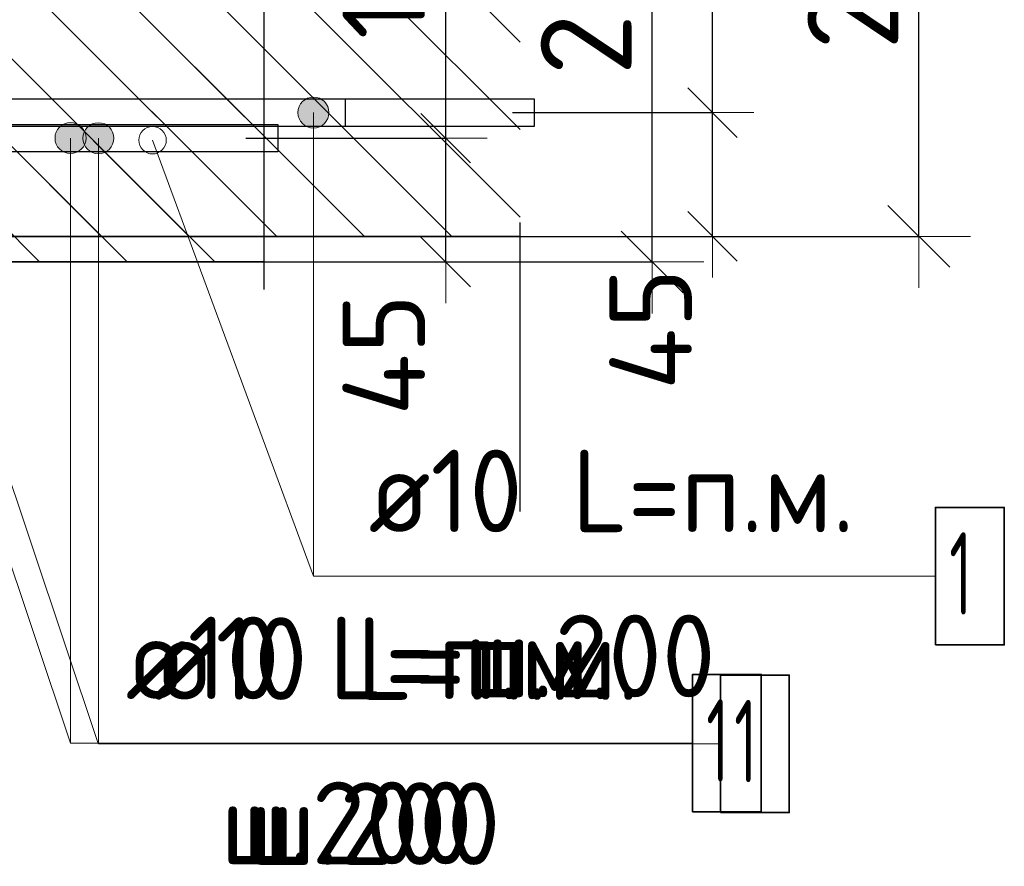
# Model space of a CAD drawing. Header units: metres. Extents: x -38 to 97, y -15 to 21.
# Tile 45 of 230: x 72.538 to 72.895, y 3.189 to 3.497. Entities that reach past the tile are written whole.
import ezdxf

# ---------------------------------------------------------------- set-up
doc = ezdxf.new("R2010")
doc.units = ezdxf.units.M
doc.header["$PDMODE"] = 65
doc.linetypes.add('______4', pattern=[0.135, 0.105, -0.03])
for name, color, linetype, lineweight in [('XR$3$Арм. стержнями нижней зоны', 180, 'Continuous', 35), ('XR$3$Арм.стержн. Арматура края', 96, 'Continuous', 35), ('XR$3$Размерная линия (1)', 7, 'Continuous', 13), ('XR$3$Размерная линия_ общее', 7, 'Continuous', 13), ('XR$4$Арм. стержнями нижней зоны', 180, 'Continuous', 35), ('XR$4$Арм.стержн. Арматура края', 96, 'Continuous', 35), ('XR$4$Размерная линия (1)', 7, 'Continuous', 13), ('XR$4$Размерная линия_ общее', 7, 'Continuous', 13), ('XR$6$Арм. стержнями нижней зоны', 180, 'Continuous', 35), ('XR$6$Арм.стержн. Арматура края', 96, 'Continuous', 35), ('XR$6$Размерная линия (1)', 7, 'Continuous', 13), ('XR$6$Размерная линия_ общее', 7, 'Continuous', 13)]:
    doc.layers.add(name, color=color, linetype=linetype, lineweight=lineweight)
doc.styles.add('ISOCPEUR', font='txt')
doc.dimstyles.new('DIMSTYLE_12', dxfattribs={"dimtxt": 0.03, "dimasz": 0.03, "dimexe": 0, "dimexo": 0, "dimgap": 0.015, "dimtad": 2, "dimdec": 0, "dimlfac": 1000, "dimrnd": 1, "dimzin": 12, "dimdsep": 46, "dimtxsty": 'ISOCPEUR', "dimblk1": 'ALL_ML_STRICH', "dimblk2": 'ALL_ML_STRICH', "dimsah": 1, "dimcen": 0, "dimclrd": 7, "dimclre": 256, "dimclrt": 7, "dimadec": 0, "dimazin": 0, "dimtfac": 1, "dimtdec": 0, "dimtix": 1, "dimtmove": 2, "dimatfit": 3, "dimfxl": 0, "dimtzin": 0, "dimlwd": 0, "dimlwe": -3, "dimarcsym": 0})
doc.dimstyles.new('DIMSTYLE_14', dxfattribs={"dimtxt": 0.03, "dimasz": 0.03, "dimexe": 0, "dimexo": 0, "dimgap": 0.015, "dimtad": 2, "dimdec": 0, "dimlfac": 1000, "dimrnd": 1, "dimzin": 12, "dimdsep": 46, "dimtxsty": 'ISOCPEUR', "dimblk1": 'ALL_ML_STRICH', "dimblk2": 'ALL_ML_STRICH', "dimsah": 1, "dimcen": 0, "dimclrd": 7, "dimclre": 256, "dimclrt": 7, "dimadec": 0, "dimazin": 0, "dimtfac": 1, "dimtdec": 0, "dimtix": 1, "dimtmove": 2, "dimatfit": 3, "dimfxl": 0, "dimtvp": 1.2, "dimtzin": 0, "dimlwd": 0, "dimlwe": -3, "dimarcsym": 0})
doc.dimstyles.new('DIMSTYLE_8', dxfattribs={"dimtxt": 0.033, "dimasz": 0.0375, "dimexe": 0, "dimexo": 0, "dimgap": 0.0165, "dimtad": 2, "dimdec": 0, "dimlfac": 1000, "dimrnd": 1, "dimzin": 12, "dimdsep": 46, "dimtxsty": 'ISOCPEUR', "dimblk1": 'ALL_ML_STRICH', "dimblk2": 'ALL_ML_STRICH', "dimsah": 1, "dimcen": 0, "dimclrd": 7, "dimclre": 256, "dimclrt": 7, "dimadec": 0, "dimazin": 0, "dimtfac": 1, "dimtdec": 0, "dimtix": 1, "dimtmove": 2, "dimatfit": 3, "dimfxl": 0, "dimtzin": 0, "dimlwd": 0, "dimlwe": -3, "dimarcsym": 0})
pattern_1 = [(135, (0, 0), (-0.031819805, -0.031819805), [0.4, -0.05, 0, -0.05]), (135, (-0.01591, -0.01591), (-0.031819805, -0.031819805), [0.8, -0.1, 0.1, -0.1])]

# ---------------------------------------------------------------- blocks, each defined once
blk = doc.blocks.new('ALL_ML_STRICH')
at = {"color": 0, "linetype": 'ByBlock', "lineweight": -2}
for p, q in [((0, -0.5), (0, 0.5)), ((-0.3, -0.3), (0.3, 0.3)), ((-1, 0), (0.5, 0))]:
    blk.add_line(p, q, dxfattribs=at)
blk = doc.blocks.new('*D95')
at = {"layer": 'DEFPOINTS', "color": 7, "linetype": 'Continuous', "lineweight": 13, "transparency": 33554687}
for p in [(72.69287, 3.61831), (72.69287, 3.41831), (72.86441, 3.41831)]:
    blk.add_point(p, dxfattribs=at)
at = {"layer": 'XR$3$Размерная линия_ общее', "color": 253, "linetype": 'Continuous', "lineweight": -2, "true_color": 0xa0a0a0, "transparency": 33554687}
for p, q in [((72.71287, 3.61831), (72.86441, 3.61831)), ((72.71287, 3.41831), (72.86441, 3.41831))]:
    blk.add_line(p, q, dxfattribs=at)
at = {"layer": 'XR$3$Размерная линия_ общее', "color": 7, "linetype": 'Continuous', "lineweight": -2, "transparency": 33554687}
blk.add_line((72.86441, 3.41831), (72.86441, 3.61831), dxfattribs=at)
at = {"layer": 'XR$3$Размерная линия_ общее', "color": 7, "linetype": 'Continuous', "lineweight": 13, "transparency": 33554687, "xscale": 0.0375, "yscale": 0.0375, "zscale": 0.0375}
for p, rotation in [((72.86441, 3.61831), 90), ((72.86441, 3.41831), 270)]:
    blk.add_blockref('ALL_ML_STRICH', p, dxfattribs=dict(at, rotation=rotation))
at = {"layer": 'XR$3$Размерная линия_ общее', "color": 7, "linetype": 'Continuous', "lineweight": 13, "transparency": 33554687, "insert": (72.84041, 3.51996), "char_height": 0.033, "width": 0.099, "attachment_point": 5, "rotation": 90, "style": 'ISOCPEUR'}
blk.add_mtext('\\A1;{200}', dxfattribs=at)
blk = doc.blocks.new('*D213')
at = {"layer": 'DEFPOINTS', "color": 7, "linetype": 'Continuous', "lineweight": 13, "transparency": 33554687}
for p in [(72.69675, 3.46331), (72.7096, 3.41831), (72.78941, 3.41831)]:
    blk.add_point(p, dxfattribs=at)
at = {"layer": 'XR$3$Размерная линия (1)', "color": 9, "linetype": 'Continuous', "lineweight": -2, "true_color": 0xc7c7c7, "transparency": 33554687}
for p, q in [((72.71675, 3.46331), (72.78941, 3.46331)), ((72.7296, 3.41831), (72.78941, 3.41831))]:
    blk.add_line(p, q, dxfattribs=at)
at = {"layer": 'XR$3$Размерная линия (1)', "color": 7, "linetype": 'Continuous', "lineweight": -2, "transparency": 33554687}
blk.add_line((72.78941, 3.41831), (72.78941, 3.46331), dxfattribs=at)
at = {"layer": 'XR$3$Размерная линия (1)', "color": 7, "linetype": 'Continuous', "lineweight": 13, "transparency": 33554687, "xscale": 0.03, "yscale": 0.03, "zscale": 0.03}
for p, rotation in [((72.78941, 3.46331), 90), ((72.78941, 3.41831), 270)]:
    blk.add_blockref('ALL_ML_STRICH', p, dxfattribs=dict(at, rotation=rotation))
at = {"layer": 'XR$3$Размерная линия (1)', "color": 7, "linetype": 'Continuous', "lineweight": 13, "transparency": 33554687, "insert": (72.76691, 3.38455), "char_height": 0.03, "width": 0.06, "attachment_point": 5, "rotation": 90, "style": 'ISOCPEUR'}
blk.add_mtext('\\A1;{45}', dxfattribs=at)
blk = doc.blocks.new('*D214')
at = {"layer": 'DEFPOINTS', "color": 7, "linetype": 'Continuous', "lineweight": 13, "transparency": 33554687}
for p in [(72.70378, 3.58731), (72.69675, 3.46331), (72.78941, 3.46331)]:
    blk.add_point(p, dxfattribs=at)
at = {"layer": 'XR$3$Размерная линия (1)', "color": 9, "linetype": 'Continuous', "lineweight": -2, "true_color": 0xc7c7c7, "transparency": 33554687}
for p, q in [((72.72378, 3.58731), (72.78941, 3.58731)), ((72.71675, 3.46331), (72.78941, 3.46331))]:
    blk.add_line(p, q, dxfattribs=at)
at = {"layer": 'XR$3$Размерная линия (1)', "color": 7, "linetype": 'Continuous', "lineweight": -2, "transparency": 33554687}
blk.add_line((72.78941, 3.46331), (72.78941, 3.58731), dxfattribs=at)
at = {"layer": 'XR$3$Размерная линия (1)', "color": 7, "linetype": 'Continuous', "lineweight": 13, "transparency": 33554687, "xscale": 0.03, "yscale": 0.03, "zscale": 0.03}
for p, rotation in [((72.78941, 3.58731), 90), ((72.78941, 3.46331), 270)]:
    blk.add_blockref('ALL_ML_STRICH', p, dxfattribs=dict(at, rotation=rotation))
at = {"layer": 'XR$3$Размерная линия (1)', "color": 7, "linetype": 'Continuous', "lineweight": 13, "transparency": 33554687, "insert": (72.76691, 3.52831), "char_height": 0.03, "width": 0.09, "attachment_point": 5, "rotation": 90, "style": 'ISOCPEUR'}
blk.add_mtext('\\A1;{124}', dxfattribs=at)
blk = doc.blocks.new('*D408')
at = {"layer": 'DEFPOINTS', "color": 7, "linetype": 'Continuous', "lineweight": 13, "transparency": 33554687}
for p in [(72.59594, 3.609), (72.59594, 3.409), (72.76748, 3.409)]:
    blk.add_point(p, dxfattribs=at)
at = {"layer": 'XR$4$Размерная линия_ общее', "color": 253, "linetype": 'Continuous', "lineweight": -2, "true_color": 0xa0a0a0, "transparency": 33554687}
for p, q in [((72.61594, 3.609), (72.76748, 3.609)), ((72.61594, 3.409), (72.76748, 3.409))]:
    blk.add_line(p, q, dxfattribs=at)
at = {"layer": 'XR$4$Размерная линия_ общее', "color": 7, "linetype": 'Continuous', "lineweight": -2, "transparency": 33554687}
blk.add_line((72.76748, 3.409), (72.76748, 3.609), dxfattribs=at)
at = {"layer": 'XR$4$Размерная линия_ общее', "color": 7, "linetype": 'Continuous', "lineweight": 13, "transparency": 33554687, "xscale": 0.0375, "yscale": 0.0375, "zscale": 0.0375}
for p, rotation in [((72.76748, 3.609), 90), ((72.76748, 3.409), 270)]:
    blk.add_blockref('ALL_ML_STRICH', p, dxfattribs=dict(at, rotation=rotation))
at = {"layer": 'XR$4$Размерная линия_ общее', "color": 7, "linetype": 'Continuous', "lineweight": 13, "transparency": 33554687, "insert": (72.74348, 3.51065), "char_height": 0.033, "width": 0.099, "attachment_point": 5, "rotation": 90, "style": 'ISOCPEUR'}
blk.add_mtext('\\A1;{200}', dxfattribs=at)
blk = doc.blocks.new('*D475')
at = {"layer": 'DEFPOINTS', "color": 7, "linetype": 'Continuous', "lineweight": 13, "transparency": 33554687}
for p in [(72.59982, 3.454), (72.61267, 3.409), (72.69248, 3.409)]:
    blk.add_point(p, dxfattribs=at)
at = {"layer": 'XR$4$Размерная линия (1)', "color": 9, "linetype": 'Continuous', "lineweight": -2, "true_color": 0xc7c7c7, "transparency": 33554687}
for p, q in [((72.61982, 3.454), (72.69248, 3.454)), ((72.63267, 3.409), (72.69248, 3.409))]:
    blk.add_line(p, q, dxfattribs=at)
at = {"layer": 'XR$4$Размерная линия (1)', "color": 7, "linetype": 'Continuous', "lineweight": -2, "transparency": 33554687}
blk.add_line((72.69248, 3.409), (72.69248, 3.454), dxfattribs=at)
at = {"layer": 'XR$4$Размерная линия (1)', "color": 7, "linetype": 'Continuous', "lineweight": 13, "transparency": 33554687, "xscale": 0.03, "yscale": 0.03, "zscale": 0.03}
for p, rotation in [((72.69248, 3.454), 90), ((72.69248, 3.409), 270)]:
    blk.add_blockref('ALL_ML_STRICH', p, dxfattribs=dict(at, rotation=rotation))
at = {"layer": 'XR$4$Размерная линия (1)', "color": 7, "linetype": 'Continuous', "lineweight": 13, "transparency": 33554687, "insert": (72.66998, 3.37524), "char_height": 0.03, "width": 0.06, "attachment_point": 5, "rotation": 90, "style": 'ISOCPEUR'}
blk.add_mtext('\\A1;{45}', dxfattribs=at)
blk = doc.blocks.new('*D476')
at = {"layer": 'DEFPOINTS', "color": 7, "linetype": 'Continuous', "lineweight": 13, "transparency": 33554687}
for p in [(72.6044, 3.578), (72.59982, 3.454), (72.69248, 3.454)]:
    blk.add_point(p, dxfattribs=at)
at = {"layer": 'XR$4$Размерная линия (1)', "color": 9, "linetype": 'Continuous', "lineweight": -2, "true_color": 0xc7c7c7, "transparency": 33554687}
for p, q in [((72.6244, 3.578), (72.69248, 3.578)), ((72.61982, 3.454), (72.69248, 3.454))]:
    blk.add_line(p, q, dxfattribs=at)
at = {"layer": 'XR$4$Размерная линия (1)', "color": 7, "linetype": 'Continuous', "lineweight": -2, "transparency": 33554687}
blk.add_line((72.69248, 3.454), (72.69248, 3.578), dxfattribs=at)
at = {"layer": 'XR$4$Размерная линия (1)', "color": 7, "linetype": 'Continuous', "lineweight": 13, "transparency": 33554687, "xscale": 0.03, "yscale": 0.03, "zscale": 0.03}
for p, rotation in [((72.69248, 3.578), 90), ((72.69248, 3.454), 270)]:
    blk.add_blockref('ALL_ML_STRICH', p, dxfattribs=dict(at, rotation=rotation))
at = {"layer": 'XR$4$Размерная линия (1)', "color": 7, "linetype": 'Continuous', "lineweight": 13, "transparency": 33554687, "insert": (72.66998, 3.519), "char_height": 0.03, "width": 0.09, "attachment_point": 5, "rotation": 90, "style": 'ISOCPEUR'}
blk.add_mtext('\\A1;{124}', dxfattribs=at)
blk = doc.blocks.new('*D811')
at = {"layer": 'DEFPOINTS', "color": 7, "linetype": 'Continuous', "lineweight": 13, "transparency": 33554687}
for p in [(72.59594, 3.609), (72.59594, 3.409), (72.76748, 3.409)]:
    blk.add_point(p, dxfattribs=at)
at = {"layer": 'XR$6$Размерная линия_ общее', "color": 253, "linetype": 'Continuous', "lineweight": -2, "true_color": 0xa0a0a0, "transparency": 33554687}
for p, q in [((72.61594, 3.609), (72.76748, 3.609)), ((72.61594, 3.409), (72.76748, 3.409))]:
    blk.add_line(p, q, dxfattribs=at)
at = {"layer": 'XR$6$Размерная линия_ общее', "color": 7, "linetype": 'Continuous', "lineweight": -2, "transparency": 33554687}
blk.add_line((72.76748, 3.409), (72.76748, 3.609), dxfattribs=at)
at = {"layer": 'XR$6$Размерная линия_ общее', "color": 7, "linetype": 'Continuous', "lineweight": 13, "transparency": 33554687, "xscale": 0.0375, "yscale": 0.0375, "zscale": 0.0375}
for p, rotation in [((72.76748, 3.609), 90), ((72.76748, 3.409), 270)]:
    blk.add_blockref('ALL_ML_STRICH', p, dxfattribs=dict(at, rotation=rotation))
at = {"layer": 'XR$6$Размерная линия_ общее', "color": 7, "linetype": 'Continuous', "lineweight": 13, "transparency": 33554687, "insert": (72.74348, 3.51065), "char_height": 0.033, "width": 0.099, "attachment_point": 5, "rotation": 90, "style": 'ISOCPEUR'}
blk.add_mtext('\\A1;{200}', dxfattribs=at)
blk = doc.blocks.new('*D958')
at = {"layer": 'DEFPOINTS', "color": 7, "linetype": 'Continuous', "lineweight": 13, "transparency": 33554687}
for p in [(72.59982, 3.454), (72.61267, 3.409), (72.69248, 3.409)]:
    blk.add_point(p, dxfattribs=at)
at = {"layer": 'XR$6$Размерная линия (1)', "color": 9, "linetype": 'Continuous', "lineweight": -2, "true_color": 0xc7c7c7, "transparency": 33554687}
for p, q in [((72.61982, 3.454), (72.69248, 3.454)), ((72.63267, 3.409), (72.69248, 3.409))]:
    blk.add_line(p, q, dxfattribs=at)
at = {"layer": 'XR$6$Размерная линия (1)', "color": 7, "linetype": 'Continuous', "lineweight": -2, "transparency": 33554687}
blk.add_line((72.69248, 3.409), (72.69248, 3.454), dxfattribs=at)
at = {"layer": 'XR$6$Размерная линия (1)', "color": 7, "linetype": 'Continuous', "lineweight": 13, "transparency": 33554687, "xscale": 0.03, "yscale": 0.03, "zscale": 0.03}
for p, rotation in [((72.69248, 3.454), 90), ((72.69248, 3.409), 270)]:
    blk.add_blockref('ALL_ML_STRICH', p, dxfattribs=dict(at, rotation=rotation))
at = {"layer": 'XR$6$Размерная линия (1)', "color": 7, "linetype": 'Continuous', "lineweight": 13, "transparency": 33554687, "insert": (72.66998, 3.37524), "char_height": 0.03, "width": 0.06, "attachment_point": 5, "rotation": 90, "style": 'ISOCPEUR'}
blk.add_mtext('\\A1;{45}', dxfattribs=at)
blk = doc.blocks.new('*D959')
at = {"layer": 'DEFPOINTS', "color": 7, "linetype": 'Continuous', "lineweight": 13, "transparency": 33554687}
for p in [(72.60685, 3.578), (72.59982, 3.454), (72.69248, 3.454)]:
    blk.add_point(p, dxfattribs=at)
at = {"layer": 'XR$6$Размерная линия (1)', "color": 9, "linetype": 'Continuous', "lineweight": -2, "true_color": 0xc7c7c7, "transparency": 33554687}
for p, q in [((72.62685, 3.578), (72.69248, 3.578)), ((72.61982, 3.454), (72.69248, 3.454))]:
    blk.add_line(p, q, dxfattribs=at)
at = {"layer": 'XR$6$Размерная линия (1)', "color": 7, "linetype": 'Continuous', "lineweight": -2, "transparency": 33554687}
blk.add_line((72.69248, 3.454), (72.69248, 3.578), dxfattribs=at)
at = {"layer": 'XR$6$Размерная линия (1)', "color": 7, "linetype": 'Continuous', "lineweight": 13, "transparency": 33554687, "xscale": 0.03, "yscale": 0.03, "zscale": 0.03}
for p, rotation in [((72.69248, 3.578), 90), ((72.69248, 3.454), 270)]:
    blk.add_blockref('ALL_ML_STRICH', p, dxfattribs=dict(at, rotation=rotation))
at = {"layer": 'XR$6$Размерная линия (1)', "color": 7, "linetype": 'Continuous', "lineweight": 13, "transparency": 33554687, "insert": (72.66998, 3.519), "char_height": 0.03, "width": 0.09, "attachment_point": 5, "rotation": 90, "style": 'ISOCPEUR'}
blk.add_mtext('\\A1;{124}', dxfattribs=at)

msp = doc.modelspace()

# ---------------------------------------------------------------- hatches: boundary and pattern name
at = {"linetype": 'Continuous', "lineweight": 25, "transparency": 33554687}
h = msp.add_hatch(dxfattribs=at)
h.set_pattern_fill('__________540', scale=0.015, style=0, pattern_type=2)
h.set_pattern_definition(pattern_1)
h.paths.add_polyline_path([(72.34592, 3.61831), (72.34592, 3.41831), (72.71957, 3.41831), (72.71957, 3.61831)], flags=0)
at = {"linetype": 'Continuous', "lineweight": 13, "transparency": 33554687}
h = msp.add_hatch(dxfattribs=at)
h.set_pattern_fill('__________540', scale=0.015, style=0, pattern_type=2)
h.set_pattern_definition(pattern_1)
h.paths.add_polyline_path([(72.44581, 3.609), (72.44581, 3.409), (72.62641, 3.409), (72.62641, 3.609)], flags=0)
h = msp.add_hatch(dxfattribs=at)
h.set_pattern_fill('__________540', scale=0.015, style=0, pattern_type=2)
h.set_pattern_definition(pattern_1)
h.paths.add_polyline_path([(72.44581, 3.609), (72.44581, 3.409), (72.62641, 3.409), (72.62641, 3.609)], flags=0)
at = {"layer": 'XR$3$Арм. стержнями нижней зоны', "linetype": 'Continuous', "lineweight": 13, "transparency": 33554687}
for points in [[(72.63959, 3.46612), (72.64926, 3.46612), (72.64724, 3.46814)], [(72.63959, 3.46612), (72.64724, 3.46814), (72.64161, 3.46814)], [(72.64161, 3.46814), (72.64724, 3.46814), (72.64442, 3.46893)], [(72.6388, 3.46331), (72.65005, 3.46331), (72.64926, 3.46612)], [(72.6388, 3.46331), (72.64926, 3.46612), (72.63959, 3.46612)], [(72.63959, 3.46049), (72.65005, 3.46331), (72.6388, 3.46331)], [(72.63959, 3.46049), (72.64926, 3.46049), (72.65005, 3.46331)], [(72.64161, 3.45847), (72.64926, 3.46049), (72.63959, 3.46049)], [(72.64161, 3.45847), (72.64724, 3.45847), (72.64926, 3.46049)], [(72.64724, 3.45847), (72.64161, 3.45847), (72.64442, 3.45768)]]:
    msp.add_hatch(color=7, dxfattribs=at).paths.add_polyline_path(points)
at = {"layer": 'XR$4$Арм. стержнями нижней зоны', "linetype": 'Continuous', "lineweight": 13, "transparency": 33554687}
for points in [[(72.55333, 3.45889), (72.55895, 3.45889), (72.55614, 3.45967)], [(72.55051, 3.45405), (72.56176, 3.45405), (72.56098, 3.45686)], [(72.55051, 3.45405), (72.56098, 3.45686), (72.5513, 3.45686)], [(72.5513, 3.45686), (72.56098, 3.45686), (72.55895, 3.45889)], [(72.5513, 3.45686), (72.55895, 3.45889), (72.55333, 3.45889)], [(72.5513, 3.45124), (72.56176, 3.45405), (72.55051, 3.45405)], [(72.5513, 3.45124), (72.56098, 3.45124), (72.56176, 3.45405)], [(72.55333, 3.44921), (72.56098, 3.45124), (72.5513, 3.45124)], [(72.55333, 3.44921), (72.55895, 3.44921), (72.56098, 3.45124)], [(72.55895, 3.44921), (72.55333, 3.44921), (72.55614, 3.44842)]]:
    msp.add_hatch(color=7, dxfattribs=at).paths.add_polyline_path(points)
at = {"layer": 'XR$6$Арм. стержнями нижней зоны', "linetype": 'Continuous', "lineweight": 13, "transparency": 33554687}
for points in [[(72.56345, 3.45884), (72.56908, 3.45884), (72.56627, 3.45962)], [(72.56064, 3.454), (72.57189, 3.454), (72.5711, 3.45681)], [(72.56064, 3.454), (72.5711, 3.45681), (72.56143, 3.45681)], [(72.56143, 3.45681), (72.5711, 3.45681), (72.56908, 3.45884)], [(72.56143, 3.45681), (72.56908, 3.45884), (72.56345, 3.45884)], [(72.56143, 3.45119), (72.57189, 3.454), (72.56064, 3.454)], [(72.56143, 3.45119), (72.5711, 3.45119), (72.57189, 3.454)], [(72.56345, 3.44916), (72.5711, 3.45119), (72.56143, 3.45119)], [(72.56345, 3.44916), (72.56908, 3.44916), (72.5711, 3.45119)], [(72.56908, 3.44916), (72.56345, 3.44916), (72.56627, 3.44837)]]:
    msp.add_hatch(color=7, dxfattribs=at).paths.add_polyline_path(points)

# ---------------------------------------------------------------- linework, layer by layer
at = {"color": 7, "linetype": '______4', "lineweight": 25, "transparency": 33554687}
for p, q in [((72.71957, 3.31831), (72.71957, 3.71831)), ((72.62641, 3.709), (72.62641, 3.309)), ((72.62641, 3.709), (72.62641, 3.309))]:
    msp.add_line(p, q, dxfattribs=at)
at = {"color": 7, "linetype": 'Continuous', "lineweight": 13, "transparency": 33554687}
for p, q in [((72.58595, 3.45326), (72.64442, 3.29473)), ((72.4858, 3.444), (72.55614, 3.234)), ((72.49584, 3.44395), (72.56618, 3.23395))]:
    msp.add_line(p, q, dxfattribs=at)
at = {"color": 7, "linetype": 'Continuous', "lineweight": 35, "transparency": 33554687}
for p, q in [((72.34592, 3.41831), (72.71957, 3.41831)), ((72.44581, 3.409), (72.62641, 3.409)), ((72.44581, 3.409), (72.62641, 3.409))]:
    msp.add_line(p, q, dxfattribs=at)
at = {"color": 7, "linetype": 'Continuous', "lineweight": 13, "transparency": 33554687}
msp.add_circle((72.58595, 3.45326), 0.005, dxfattribs=at)
at = {"layer": 'XR$3$Арм. стержнями нижней зоны', "color": 7, "linetype": 'Continuous', "lineweight": 13, "transparency": 33554687}
for p, q in [((72.64442, 3.46893), (72.64442, 3.46893)), ((72.6388, 3.46331), (72.6388, 3.46331)), ((72.64442, 3.29473), (72.64442, 3.46331)), ((72.65005, 3.46331), (72.65005, 3.46331)), ((72.64442, 3.45768), (72.64442, 3.45768)), ((72.64442, 3.29473), (72.87042, 3.29473))]:
    msp.add_line(p, q, dxfattribs=at)
at = {"layer": 'XR$3$Арм. стержнями нижней зоны', "color": 4, "linetype": 'Continuous', "lineweight": 25, "transparency": 33554687}
msp.add_lwpolyline([(72.14592, 3.46831), (72.72457, 3.46831), (72.72457, 3.45831), (72.14592, 3.45831), (72.14592, 3.46831)], dxfattribs=at)
at = {"layer": 'XR$3$Арм. стержнями нижней зоны', "color": 7, "linetype": 'Continuous', "lineweight": 35, "transparency": 33554687}
msp.add_lwpolyline([(72.87042, 3.26973), (72.89542, 3.26973), (72.89542, 3.31973), (72.87042, 3.31973), (72.87042, 3.26973)], dxfattribs=at)
at = {"layer": 'XR$3$Арм. стержнями нижней зоны', "color": 7, "linetype": 'Continuous', "lineweight": 13, "transparency": 33554687}
msp.add_circle((72.64442, 3.46331), 0.00563, dxfattribs=at)
at = {"layer": 'XR$3$Арм.стержн. Арматура края', "color": 4, "linetype": 'Continuous', "lineweight": 25, "transparency": 33554687}
msp.add_lwpolyline([(72.18995, 3.46831), (72.65592, 3.46831), (72.65592, 3.45831), (72.18926, 3.45831)], dxfattribs=at)
at = {"layer": 'XR$4$Арм. стержнями нижней зоны', "color": 7, "linetype": 'Continuous', "lineweight": 13, "transparency": 33554687}
for p, q in [((72.55614, 3.45967), (72.55614, 3.45967)), ((72.55051, 3.45405), (72.55051, 3.45405)), ((72.55614, 3.234), (72.55614, 3.45405)), ((72.56176, 3.45405), (72.56176, 3.45405)), ((72.55614, 3.44842), (72.55614, 3.44842)), ((72.55614, 3.234), (72.78214, 3.234))]:
    msp.add_line(p, q, dxfattribs=at)
at = {"layer": 'XR$4$Арм. стержнями нижней зоны', "color": 4, "linetype": 'Continuous', "lineweight": 25, "transparency": 33554687}
msp.add_lwpolyline([(72.16578, 3.459), (72.63141, 3.459), (72.63141, 3.449), (72.16578, 3.449), (72.16578, 3.459)], dxfattribs=at)
msp.add_lwpolyline([(72.16578, 3.459), (72.63141, 3.459), (72.63141, 3.449), (72.16578, 3.449), (72.16578, 3.459)], dxfattribs=at)
at = {"layer": 'XR$4$Арм. стержнями нижней зоны', "color": 7, "linetype": 'Continuous', "lineweight": 35, "transparency": 33554687}
msp.add_lwpolyline([(72.78214, 3.209), (72.80714, 3.209), (72.80714, 3.259), (72.78214, 3.259), (72.78214, 3.209)], dxfattribs=at)
at = {"layer": 'XR$4$Арм. стержнями нижней зоны', "color": 7, "linetype": 'Continuous', "lineweight": 13, "transparency": 33554687}
msp.add_circle((72.55614, 3.45405), 0.00563, dxfattribs=at)
at = {"layer": 'XR$4$Арм.стержн. Арматура края', "color": 4, "linetype": 'Continuous', "lineweight": 25, "transparency": 33554687}
for points in [[(72.19502, 3.459), (72.63141, 3.459), (72.63141, 3.449)], [(72.19502, 3.459), (72.63141, 3.459), (72.63141, 3.449)], [(72.63141, 3.449), (72.19433, 3.449)], [(72.63141, 3.449), (72.19433, 3.449)]]:
    msp.add_lwpolyline(points, dxfattribs=at)
at = {"layer": 'XR$6$Арм. стержнями нижней зоны', "color": 7, "linetype": 'Continuous', "lineweight": 13, "transparency": 33554687}
for p, q in [((72.56627, 3.45962), (72.56627, 3.45962)), ((72.56064, 3.454), (72.56064, 3.454)), ((72.56627, 3.23376), (72.56627, 3.454)), ((72.57189, 3.454), (72.57189, 3.454)), ((72.56627, 3.44837), (72.56627, 3.44837)), ((72.56627, 3.23376), (72.79227, 3.23376))]:
    msp.add_line(p, q, dxfattribs=at)
at = {"layer": 'XR$6$Арм. стержнями нижней зоны', "color": 4, "linetype": 'Continuous', "lineweight": 25, "transparency": 33554687}
msp.add_lwpolyline([(72.16578, 3.459), (72.63141, 3.459), (72.63141, 3.449), (72.16578, 3.449), (72.16578, 3.459)], dxfattribs=at)
msp.add_lwpolyline([(72.16578, 3.459), (72.63141, 3.459), (72.63141, 3.449), (72.16578, 3.449), (72.16578, 3.459)], dxfattribs=at)
at = {"layer": 'XR$6$Арм. стержнями нижней зоны', "color": 7, "linetype": 'Continuous', "lineweight": 35, "transparency": 33554687}
msp.add_lwpolyline([(72.79227, 3.20876), (72.81727, 3.20876), (72.81727, 3.25876), (72.79227, 3.25876), (72.79227, 3.20876)], dxfattribs=at)
at = {"layer": 'XR$6$Арм. стержнями нижней зоны', "color": 7, "linetype": 'Continuous', "lineweight": 13, "transparency": 33554687}
msp.add_circle((72.56627, 3.454), 0.00563, dxfattribs=at)
at = {"layer": 'XR$6$Арм.стержн. Арматура края', "color": 4, "linetype": 'Continuous', "lineweight": 25, "transparency": 33554687}
for points in [[(72.19502, 3.459), (72.63141, 3.459), (72.63141, 3.449)], [(72.19502, 3.459), (72.63141, 3.459), (72.63141, 3.449)], [(72.63141, 3.449), (72.19433, 3.449)], [(72.63141, 3.449), (72.19433, 3.449)]]:
    msp.add_lwpolyline(points, dxfattribs=at)

# ---------------------------------------------------------------- texts
at = {"layer": 'XR$3$Арм. стержнями нижней зоны', "color": 7, "linetype": 'Continuous', "lineweight": 25, "transparency": 33554687, "char_height": 0.03, "attachment_point": 7, "style": 'ISOCPEUR'}
for s, insert, width in [('\\W0.94;ø10 L=п.м.', (72.66442, 3.31073), 0.199983), ('\\W0.56;1', (72.87542, 3.28073), 0.0233333), ('\\W0.95;ш.200 ', (72.69892, 3.25073), 0.1311996)]:
    msp.add_mtext(s, dxfattribs=dict(at, insert=insert, width=width))
at = {"layer": 'XR$4$Арм. стержнями нижней зоны', "color": 7, "linetype": 'Continuous', "lineweight": 25, "transparency": 33554687, "char_height": 0.03, "attachment_point": 7, "style": 'ISOCPEUR'}
for s, insert, width in [('\\W0.94;ø10 L=п.м.', (72.57614, 3.25), 0.1999831), ('\\W0.56;1', (72.78714, 3.22), 0.0233333), ('\\W0.95;ш.200 ', (72.61064, 3.19), 0.1311996)]:
    msp.add_mtext(s, dxfattribs=dict(at, insert=insert, width=width))
at = {"layer": 'XR$6$Арм. стержнями нижней зоны', "color": 7, "linetype": 'Continuous', "lineweight": 25, "transparency": 33554687, "char_height": 0.03, "attachment_point": 7, "style": 'ISOCPEUR'}
for s, insert, width in [('\\W0.94;ø10 L=п.м.', (72.58627, 3.24976), 0.1999831), ('\\W0.56;1', (72.79727, 3.21976), 0.0233333), ('\\W0.95;ш.200 ', (72.62077, 3.18976), 0.1311996)]:
    msp.add_mtext(s, dxfattribs=dict(at, insert=insert, width=width))

# ---------------------------------------------------------------- dimensions: what is measured, and where the dimension line sits
at = {"layer": 'XR$3$Размерная линия (1)', "color": 7, "linetype": 'Continuous', "lineweight": 13, "transparency": 33554687}
for base, p1, p2, dimstyle, picture, middle in [((72.78941, 3.58731), (72.71675, 3.46331), (72.72378, 3.58731), 'DIMSTYLE_12', '*D214', (72.76691, 3.52831)), ((72.78941, 3.46331), (72.7296, 3.41831), (72.71675, 3.46331), 'DIMSTYLE_14', '*D213', (72.76691, 3.38455))]:
    dim = msp.add_linear_dim(base=base, p1=p1, p2=p2, angle=90, dimstyle=dimstyle, override={"dimpost": '<>', "dimclrd": 7, "dimclre": 9, "dimclrt": 7, "dimlwd": 0, "dimlwe": 65533}, dxfattribs=at)
    dim.commit()
    dim.dimension.update_dxf_attribs({"geometry": picture, "text_midpoint": middle, "dimtype": 160})
at = {"layer": 'XR$3$Размерная линия_ общее', "color": 7, "linetype": 'Continuous', "lineweight": 13, "transparency": 33554687}
dim = msp.add_linear_dim(base=(72.86441, 3.61831), p1=(72.71287, 3.41831), p2=(72.71287, 3.61831), angle=90, dimstyle='DIMSTYLE_8', override={"dimpost": '<>', "dimclrd": 7, "dimclre": 253, "dimclrt": 7, "dimlwd": 0, "dimlwe": 65533}, dxfattribs=at)
dim.commit()
dim.dimension.update_dxf_attribs({"geometry": '*D95', "text_midpoint": (72.84041, 3.51996), "dimtype": 160})
at = {"layer": 'XR$4$Размерная линия (1)', "color": 7, "linetype": 'Continuous', "lineweight": 13, "transparency": 33554687}
for base, p1, p2, dimstyle, picture, middle in [((72.69248, 3.578), (72.61982, 3.454), (72.6244, 3.578), 'DIMSTYLE_12', '*D476', (72.66998, 3.519)), ((72.69248, 3.454), (72.63267, 3.409), (72.61982, 3.454), 'DIMSTYLE_14', '*D475', (72.66998, 3.37524))]:
    dim = msp.add_linear_dim(base=base, p1=p1, p2=p2, angle=90, dimstyle=dimstyle, override={"dimpost": '<>', "dimclrd": 7, "dimclre": 9, "dimclrt": 7, "dimlwd": 0, "dimlwe": 65533}, dxfattribs=at)
    dim.commit()
    dim.dimension.update_dxf_attribs({"geometry": picture, "text_midpoint": middle, "dimtype": 160})
at = {"layer": 'XR$4$Размерная линия_ общее', "color": 7, "linetype": 'Continuous', "lineweight": 13, "transparency": 33554687}
dim = msp.add_linear_dim(base=(72.76748, 3.609), p1=(72.61594, 3.409), p2=(72.61594, 3.609), angle=90, dimstyle='DIMSTYLE_8', override={"dimpost": '<>', "dimclrd": 7, "dimclre": 253, "dimclrt": 7, "dimlwd": 0, "dimlwe": 65533}, dxfattribs=at)
dim.commit()
dim.dimension.update_dxf_attribs({"geometry": '*D408', "text_midpoint": (72.74348, 3.51065), "dimtype": 160})
at = {"layer": 'XR$6$Размерная линия (1)', "color": 7, "linetype": 'Continuous', "lineweight": 13, "transparency": 33554687}
for base, p1, p2, dimstyle, picture, middle in [((72.69248, 3.578), (72.61982, 3.454), (72.62685, 3.578), 'DIMSTYLE_12', '*D959', (72.66998, 3.519)), ((72.69248, 3.454), (72.63267, 3.409), (72.61982, 3.454), 'DIMSTYLE_14', '*D958', (72.66998, 3.37524))]:
    dim = msp.add_linear_dim(base=base, p1=p1, p2=p2, angle=90, dimstyle=dimstyle, override={"dimpost": '<>', "dimclrd": 7, "dimclre": 9, "dimclrt": 7, "dimlwd": 0, "dimlwe": 65533}, dxfattribs=at)
    dim.commit()
    dim.dimension.update_dxf_attribs({"geometry": picture, "text_midpoint": middle, "dimtype": 160})
at = {"layer": 'XR$6$Размерная линия_ общее', "color": 7, "linetype": 'Continuous', "lineweight": 13, "transparency": 33554687}
dim = msp.add_linear_dim(base=(72.76748, 3.609), p1=(72.61594, 3.409), p2=(72.61594, 3.609), angle=90, dimstyle='DIMSTYLE_8', override={"dimpost": '<>', "dimclrd": 7, "dimclre": 253, "dimclrt": 7, "dimlwd": 0, "dimlwe": 65533}, dxfattribs=at)
dim.commit()
dim.dimension.update_dxf_attribs({"geometry": '*D811', "text_midpoint": (72.74348, 3.51065), "dimtype": 160})

doc.saveas('drawing.dxf')
